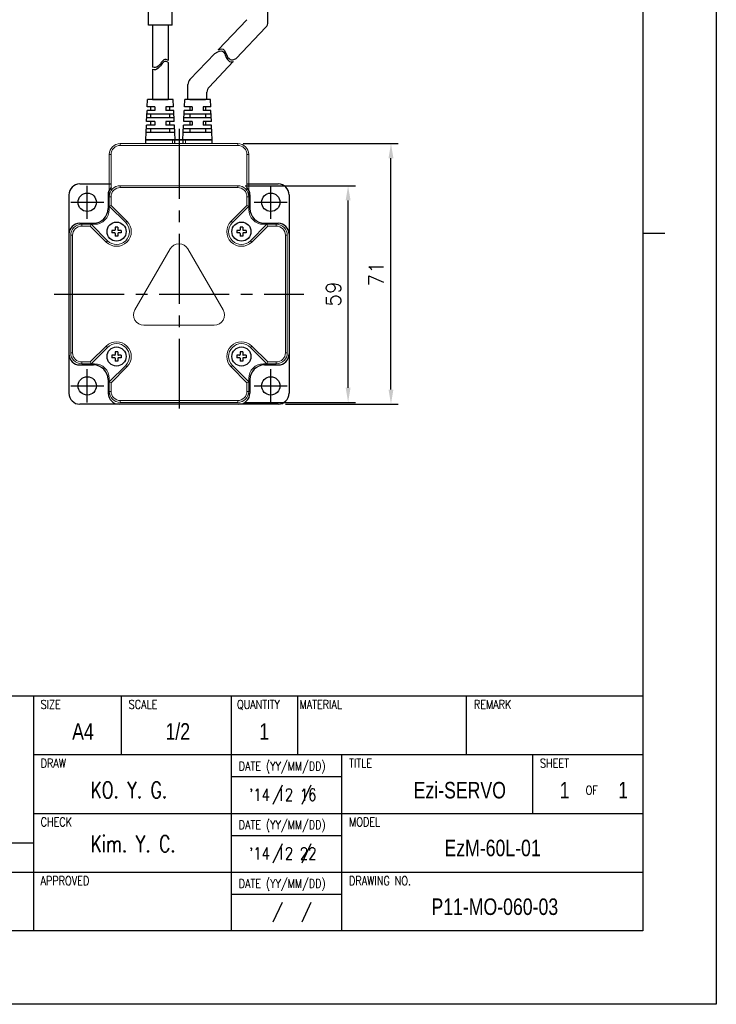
# Model space of a CAD drawing. Header units: millimetres. Extents: x 0 to 594, y 0 to 420.
# Tile 3 of 4: x 404 to 594, y 0 to 268. Entities that reach past the tile are written whole.
import ezdxf

# ---------------------------------------------------------------- set-up
doc = ezdxf.new("R2010")
doc.units = ezdxf.units.MM
doc.header["$PDSIZE"] = -1
doc.linetypes.add('CENTER2', pattern=[28.575, 19.05, -3.175, 3.175, -3.175])
doc.layers.add('DIM', color=3, linetype='Continuous')
doc.layers.add('SHEET', color=1, linetype='Continuous')
doc.styles.add('SHB', font='romans.shx', dxfattribs={"width": 0.75, "bigfont": 'whgtxt.shx'})
doc.styles.add('SHEET1', font='ROMANS.SHX', dxfattribs={"width": 0.8, "height": 3})
doc.styles.add('SHEET2', font='txt', dxfattribs={"width": 0.8, "height": 3})
doc.styles.get("Standard").update_dxf_attribs({"font": 'txt.shx', "bigfont": 'whgtxt.shx'})
doc.dimstyles.new('ISO-25', dxfattribs={"dimtxt": 2.5, "dimasz": 2.5, "dimexe": 1.25, "dimexo": 0.625, "dimtad": 1, "dimtxsty": 'Standard', "dimcen": 2.5, "dimadec": 0, "dimazin": 0, "dimtfac": 1, "dimtmove": 0, "dimatfit": 3, "dimfxl": 0, "dimarcsym": 0})

# ---------------------------------------------------------------- blocks, each defined once
blk = doc.blocks.new('*D18')
at = {"color": 8, "lineweight": -2}
for p, q in [((465.67, 222.94), (495.72, 222.94)), ((493.72, 167.94), (493.72, 218.94)), ((465.67, 163.94), (495.72, 163.94))]:
    blk.add_line(p, q, dxfattribs=at)
at = {"color": 8}
for points in [[(493.06, 218.94), (494.39, 218.94), (493.72, 222.94)], [(493.06, 167.94), (494.39, 167.94), (493.72, 163.94)]]:
    blk.add_solid(points, dxfattribs=at)
at = {"layer": 'Defpoints', "color": 0}
for p in [(463.67, 222.94), (493.72, 222.94), (463.67, 163.94)]:
    blk.add_point(p, dxfattribs=at)
at = {"color": 3, "insert": (489.72, 193.44), "char_height": 4, "attachment_point": 5, "rotation": 90}
blk.add_mtext('\\A1;59', dxfattribs=at)
blk = doc.blocks.new('*D19')
at = {"color": 8, "lineweight": -2}
for p, q in [((465.18, 234.44), (507.4, 234.44)), ((505.4, 167.44), (505.4, 230.44)), ((476.67, 163.44), (507.4, 163.44))]:
    blk.add_line(p, q, dxfattribs=at)
at = {"color": 8}
for points in [[(504.73, 230.44), (506.07, 230.44), (505.4, 234.44)], [(504.73, 167.44), (506.07, 167.44), (505.4, 163.44)]]:
    blk.add_solid(points, dxfattribs=at)
at = {"layer": 'Defpoints', "color": 0}
for p in [(463.18, 234.44), (505.4, 234.44), (474.67, 163.44)]:
    blk.add_point(p, dxfattribs=at)
at = {"color": 3, "insert": (501.4, 198.94), "char_height": 4, "attachment_point": 5, "rotation": 90}
blk.add_mtext('\\A1;71', dxfattribs=at)

msp = doc.modelspace()

# ---------------------------------------------------------------- linework, layer by layer
for p, q in [((471.8792, 267.4647), (471.8792, 278.1768)), ((440.4577, 266.6997), (440.4577, 255.2579)), ((444.7577, 266.6997), (444.7577, 257.0737)), ((466.128, 268.1647), (458.3263, 259.9664)), ((471.328, 266.0859), (463.2598, 257.6075)), ((457.3959, 258.9887), (450.6421, 251.8915)), ((444.7577, 256.4992), (444.7577, 246.4391)), ((462.449, 256.7555), (455.8421, 249.8127)), ((440.4577, 254.6834), (440.4577, 246.4391)), ((450.0909, 246.4391), (450.0909, 250.5128)), ((455.2909, 246.4391), (455.2909, 248.434)), ((439.0168, 244.4391), (439.1077, 246.4391)), ((441.1077, 244.4391), (439.0168, 244.4391)), ((441.1077, 244.4391), (439.0168, 244.4391)), ((446.1077, 246.4391), (439.1077, 246.4391)), ((440.0077, 243.4391), (440.0077, 244.4391)), ((444.7577, 246.4391), (440.4577, 246.4391)), ((441.1077, 244.4391), (441.1077, 243.4391)), ((442.5639, 246.4391), (444.7577, 246.4391)), ((446.1986, 244.4391), (444.1077, 244.4391)), ((444.1077, 244.4391), (444.1077, 243.4391)), ((445.2077, 243.4391), (445.2077, 244.4391)), ((446.1986, 244.4391), (446.1077, 246.4391)), ((449.1438, 244.4391), (449.2347, 246.4391)), ((451.2347, 244.4391), (449.1438, 244.4391)), ((451.2347, 244.4391), (449.1438, 244.4391)), ((456.2347, 246.4391), (449.2347, 246.4391)), ((455.2909, 246.4391), (450.0027, 246.4391)), ((454.8847, 246.4391), (450.5847, 246.4391)), ((450.5847, 244.4391), (450.5847, 243.4391)), ((451.2347, 244.4391), (451.2347, 243.4391)), ((452.6909, 246.4391), (454.8847, 246.4391)), ((456.3256, 244.4391), (454.2347, 244.4391)), ((454.2347, 244.4391), (454.2347, 243.4391)), ((454.8847, 244.4391), (454.8847, 243.4391)), ((456.3256, 244.4391), (456.2347, 246.4391)), ((438.835, 240.4391), (438.9713, 243.4391)), ((446.335, 241.4391), (438.8804, 241.4391)), ((446.2895, 242.4391), (438.9259, 242.4391)), ((441.1077, 243.4391), (438.9713, 243.4391)), ((441.1077, 243.4391), (438.9713, 243.4391)), ((440.0077, 241.4391), (440.0077, 242.4391)), ((446.244, 243.4391), (444.1077, 243.4391)), ((445.2077, 241.4391), (445.2077, 242.4391)), ((446.3804, 240.4391), (446.244, 243.4391)), ((448.962, 240.4391), (449.0983, 243.4391)), ((456.462, 241.4391), (449.0074, 241.4391)), ((456.4165, 242.4391), (449.0529, 242.4391)), ((451.2347, 243.4391), (449.0983, 243.4391)), ((451.2347, 243.4391), (449.0983, 243.4391)), ((450.5847, 242.4391), (450.5847, 241.4391)), ((456.3711, 243.4391), (454.2347, 243.4391)), ((454.8847, 242.4391), (454.8847, 241.4391)), ((456.5074, 240.4391), (456.3711, 243.4391)), ((438.6077, 235.4391), (438.7895, 239.4391)), ((441.1077, 239.4391), (438.7895, 239.4391)), ((441.1077, 240.4391), (438.835, 240.4391)), ((440.0077, 239.4391), (440.0077, 240.4391)), ((441.1077, 240.4391), (441.1077, 239.4391)), ((446.3804, 240.4391), (444.1077, 240.4391)), ((444.1077, 240.4391), (444.1077, 239.4391)), ((446.4259, 239.4391), (444.1077, 239.4391)), ((445.2077, 239.4391), (445.2077, 240.4391)), ((446.6077, 235.4391), (446.4259, 239.4391)), ((448.7347, 235.4391), (448.9165, 239.4391)), ((451.2347, 239.4391), (448.9165, 239.4391)), ((451.2347, 240.4391), (448.962, 240.4391)), ((450.5847, 240.4391), (450.5847, 239.4391)), ((451.2347, 240.4391), (451.2347, 239.4391)), ((456.5074, 240.4391), (454.2347, 240.4391)), ((454.2347, 240.4391), (454.2347, 239.4391)), ((456.5529, 239.4391), (454.2347, 239.4391)), ((454.8847, 240.4391), (454.8847, 239.4391)), ((456.7347, 235.4391), (456.5529, 239.4391)), ((446.5168, 237.4391), (438.6986, 237.4391)), ((446.4713, 238.4391), (438.744, 238.4391)), ((440.0077, 237.4391), (440.0077, 238.4391)), ((445.2077, 237.4391), (445.2077, 238.4391)), ((456.6438, 237.4391), (448.8256, 237.4391)), ((456.5983, 238.4391), (448.8711, 238.4391)), ((450.5847, 238.4391), (450.5847, 237.4391)), ((454.8847, 238.4391), (454.8847, 237.4391)), ((420.6712, 223.4391), (429.1751, 223.4391)), ((466.1751, 223.4391), (474.6712, 223.4391)), ((417.6712, 220.4391), (417.6712, 166.4391)), ((477.6712, 220.4391), (477.6712, 166.4391)), ((474.6712, 163.4391), (420.6712, 163.4391))]:
    msp.add_line(p, q)
at = {"color": 0}
for p, q in [((439.3878, 266.6997), (439.3878, 271.1095)), ((445.8275, 266.6997), (445.8275, 271.1109)), ((445.8275, 266.6997), (439.3878, 266.6997)), ((458.3464, 259.9875), (458.8715, 260.1823)), ((458.8715, 260.1823), (459.3128, 260.2481)), ((459.3128, 260.2481), (459.6912, 260.1702)), ((459.6912, 260.1702), (459.9205, 259.9954)), ((457.3959, 258.9887), (458.2581, 259.455)), ((458.2581, 259.455), (458.7228, 259.6274)), ((458.3263, 259.9664), (458.4068, 260.0099)), ((458.7228, 259.6274), (459.1641, 259.6932)), ((459.1641, 259.6932), (459.5425, 259.6153)), ((459.5425, 259.6153), (459.7718, 259.4405)), ((459.7718, 259.4405), (459.9569, 259.1816)), ((459.9205, 259.9954), (460.1055, 259.7365)), ((459.9569, 259.1816), (460.1143, 258.8624)), ((460.1055, 259.7365), (460.263, 259.4173)), ((460.1143, 258.8624), (460.2611, 258.5064)), ((460.2611, 258.5064), (460.415, 258.1368)), ((460.263, 259.4173), (460.4098, 259.0613)), ((460.4098, 259.0613), (460.5637, 258.6917)), ((460.415, 258.1368), (460.6227, 257.7145)), ((460.5637, 258.6917), (460.7713, 258.2694)), ((460.6227, 257.7145), (460.8643, 257.3312)), ((460.7713, 258.2694), (461.013, 257.8861)), ((461.013, 257.8861), (461.2888, 257.567)), ((461.2888, 257.567), (461.6003, 257.337)), ((462.6166, 257.3154), (463.2598, 257.6075)), ((440.5743, 255.1914), (440.4577, 255.2579)), ((440.8899, 255.1017), (440.5743, 255.1914)), ((441.256, 255.1234), (440.8899, 255.1017)), ((441.6164, 255.265), (441.256, 255.1234)), ((441.9654, 255.5018), (441.6164, 255.265)), ((441.9654, 254.9273), (441.6164, 254.6905)), ((442.298, 255.8095), (441.9654, 255.5018)), ((442.298, 255.2351), (441.9654, 254.9273)), ((442.6079, 256.1637), (442.298, 255.8095)), ((442.6079, 255.5892), (442.298, 255.2351)), ((442.8522, 256.4809), (442.6079, 256.1637)), ((442.8522, 255.9064), (442.6079, 255.5892)), ((443.0862, 256.7868), (442.8522, 256.4809)), ((443.0862, 256.2123), (442.8522, 255.9064)), ((443.3208, 257.0544), (443.0862, 256.7868)), ((443.3208, 256.4799), (443.0862, 256.2123)), ((443.5666, 257.2565), (443.3208, 257.0544)), ((443.5666, 256.682), (443.3208, 256.4799)), ((443.8333, 257.366), (443.5666, 257.2565)), ((443.8333, 256.7915), (443.5666, 256.682)), ((444.219, 257.3433), (443.8333, 257.366)), ((444.219, 256.7688), (443.8333, 256.7915)), ((444.6282, 257.1655), (444.219, 257.3433)), ((444.6282, 256.591), (444.219, 256.7688)), ((444.7577, 257.0737), (444.6282, 257.1655)), ((444.7577, 256.4992), (444.6282, 256.591)), ((460.8643, 257.3312), (461.1401, 257.0121)), ((461.1401, 257.0121), (461.4516, 256.7821)), ((461.4516, 256.7821), (461.7996, 256.6663)), ((461.6003, 257.337), (461.9483, 257.2212)), ((461.7996, 256.6663), (462.1277, 256.6714)), ((461.9483, 257.2212), (462.2763, 257.2263)), ((462.1277, 256.6714), (462.4679, 256.7605)), ((462.2763, 257.2263), (462.6166, 257.3154)), ((440.5743, 254.617), (440.4577, 254.6834)), ((440.8899, 254.5272), (440.5743, 254.617)), ((441.256, 254.549), (440.8899, 254.5272)), ((441.6164, 254.6905), (441.256, 254.549))]:
    msp.add_line(p, q, dxfattribs=at)
at = {"lineweight": 35}
for p, q in [((440.4577, 246.4391), (442.5639, 246.4391)), ((450.5847, 246.4391), (452.6909, 246.4391)), ((438.6712, 235.4391), (446.5442, 235.4391)), ((438.6712, 235.4391), (446.5442, 235.4391)), ((448.7982, 235.4391), (446.5442, 235.4391)), ((448.7982, 235.4391), (456.6712, 235.4391)), ((448.7982, 235.4391), (456.6712, 235.4391))]:
    msp.add_line(p, q, dxfattribs=at)
at = {"color": 1, "linetype": 'CENTER2'}
for p, q in [((447.6712, 238.4391), (447.6712, 159.4391)), ((422.6712, 213.9391), (422.6712, 222.9391)), ((472.6712, 213.9391), (472.6712, 222.9391)), ((418.1712, 218.4391), (427.1712, 218.4391)), ((468.1712, 218.4391), (477.1712, 218.4391)), ((413.6712, 193.4391), (481.6712, 193.4391)), ((422.6712, 163.9391), (422.6712, 172.9391)), ((472.6712, 163.9391), (472.6712, 172.9391)), ((418.1712, 168.4391), (427.1712, 168.4391)), ((468.1712, 168.4391), (477.1712, 168.4391))]:
    msp.add_line(p, q, dxfattribs=at)
at = {"color": 7, "linetype": 'Continuous', "lineweight": 15}
for p, q in [((431.6712, 234.4391), (463.6712, 234.4391)), ((431.6712, 234.4391), (431.6712, 233.9391)), ((463.6712, 233.9391), (431.6712, 233.9391)), ((438.6712, 235.4391), (438.6712, 234.4391)), ((445.8795, 235.4391), (438.6712, 235.4391)), ((445.8795, 235.4391), (445.8795, 234.4391)), ((445.8795, 235.4391), (449.4628, 235.4391)), ((449.4628, 235.4391), (449.4628, 234.4391)), ((449.4628, 235.4391), (456.6712, 235.4391)), ((456.6712, 235.4391), (456.6712, 234.4391)), ((463.6712, 234.4391), (463.6712, 233.9391)), ((428.6712, 231.4391), (429.1712, 231.4391)), ((428.6712, 219.9391), (428.6712, 231.4391)), ((429.1712, 231.4391), (429.1712, 221.5974)), ((466.6712, 231.4391), (466.1712, 231.4391)), ((466.1712, 221.5974), (466.1712, 231.4391)), ((466.6712, 231.4391), (466.6712, 219.9391)), ((431.6712, 222.9391), (463.6712, 222.9391)), ((431.6712, 222.9391), (431.6712, 222.4391)), ((463.6712, 222.9391), (463.6712, 222.4391)), ((428.6712, 219.9391), (429.1712, 219.9391)), ((428.6712, 217.3889), (428.6712, 219.9391)), ((429.1712, 219.9391), (429.1712, 217.596)), ((463.6712, 222.4391), (431.6712, 222.4391)), ((466.1712, 217.596), (466.1712, 219.9391)), ((466.6712, 219.9391), (466.1712, 219.9391)), ((466.6712, 219.9391), (466.6712, 217.3889)), ((428.6712, 217.3889), (429.1712, 217.596)), ((433.1461, 212.914), (428.6712, 217.3889)), ((428.6712, 217.3889), (428.6712, 216.4391)), ((429.1712, 217.596), (433.4996, 213.2675)), ((461.8428, 213.2675), (466.1712, 217.596)), ((466.6712, 217.3889), (462.1963, 212.914)), ((466.6712, 217.3889), (466.1712, 217.596)), ((466.6712, 216.4391), (466.6712, 217.3889)), ((421.1712, 212.4391), (423.7214, 212.4391)), ((421.1712, 212.4391), (421.1712, 211.9391)), ((423.5143, 211.9391), (421.1712, 211.9391)), ((423.7214, 212.4391), (423.5143, 211.9391)), ((427.8428, 207.6107), (423.5143, 211.9391)), ((423.7214, 212.4391), (428.1963, 207.9642)), ((424.6712, 212.4391), (423.7214, 212.4391)), ((433.1461, 212.914), (433.4996, 213.2675)), ((461.8428, 213.2675), (462.1963, 212.914)), ((467.1461, 207.9642), (471.6209, 212.4391)), ((471.828, 211.9391), (467.4996, 207.6107)), ((471.6209, 212.4391), (470.6712, 212.4391)), ((471.828, 211.9391), (471.6209, 212.4391)), ((471.6209, 212.4391), (474.1712, 212.4391)), ((474.1712, 211.9391), (471.828, 211.9391)), ((474.1712, 211.9391), (474.1712, 212.4391)), ((418.1712, 209.4391), (418.6712, 209.4391)), ((418.1712, 177.4391), (418.1712, 209.4391)), ((418.6712, 209.4391), (418.6712, 177.4391)), ((476.6712, 177.4391), (476.6712, 209.4391)), ((476.6712, 209.4391), (477.1712, 209.4391)), ((477.1712, 209.4391), (477.1712, 177.4391)), ((428.1963, 207.9642), (427.8428, 207.6107)), ((467.4996, 207.6107), (467.1461, 207.9642)), ((445.2463, 205.7391), (435.6623, 189.1391)), ((459.6801, 189.1391), (450.0961, 205.7391)), ((438.0872, 184.9391), (457.2552, 184.9391)), ((418.1712, 177.4391), (418.6712, 177.4391)), ((423.5143, 174.9391), (427.8428, 179.2675)), ((428.1963, 178.914), (423.7214, 174.4391)), ((428.1963, 178.914), (427.8428, 179.2675)), ((467.4996, 179.2675), (467.1461, 178.914)), ((471.6209, 174.4391), (467.1461, 178.914)), ((467.4996, 179.2675), (471.828, 174.9391)), ((476.6712, 177.4391), (477.1712, 177.4391)), ((421.1712, 174.9391), (423.5143, 174.9391)), ((421.1712, 174.4391), (421.1712, 174.9391)), ((423.7214, 174.4391), (421.1712, 174.4391)), ((423.7214, 174.4391), (423.5143, 174.9391)), ((423.7214, 174.4391), (424.6712, 174.4391)), ((470.6712, 174.4391), (471.6209, 174.4391)), ((471.828, 174.9391), (471.6209, 174.4391)), ((474.1712, 174.4391), (471.6209, 174.4391)), ((471.828, 174.9391), (474.1712, 174.9391)), ((474.1712, 174.9391), (474.1712, 174.4391)), ((428.6712, 169.4894), (433.1461, 173.9642)), ((433.4996, 173.6107), (429.1712, 169.2823)), ((433.1461, 173.9642), (433.4996, 173.6107)), ((461.8428, 173.6107), (462.1963, 173.9642)), ((466.1712, 169.2823), (461.8428, 173.6107)), ((462.1963, 173.9642), (466.6712, 169.4894)), ((428.6712, 170.4391), (428.6712, 169.4894)), ((429.1712, 169.2823), (428.6712, 169.4894)), ((428.6712, 166.9391), (428.6712, 169.4894)), ((429.1712, 169.2823), (429.1712, 166.9391)), ((466.1712, 169.2823), (466.6712, 169.4894)), ((466.1712, 166.9391), (466.1712, 169.2823)), ((466.6712, 169.4894), (466.6712, 170.4391)), ((466.6712, 169.4894), (466.6712, 166.9391)), ((429.1712, 166.9391), (428.6712, 166.9391)), ((466.1712, 166.9391), (466.6712, 166.9391)), ((431.6712, 164.4391), (463.6712, 164.4391)), ((431.6712, 164.4391), (431.6712, 163.9391)), ((463.6712, 163.9391), (431.6712, 163.9391)), ((463.6712, 164.4391), (463.6712, 163.9391))]:
    msp.add_line(p, q, dxfattribs=at)
at = {"lineweight": 25}
for p, q in [((438.6751, 234.4391), (438.6751, 235.4391)), ((438.6751, 235.4391), (446.548, 235.4391)), ((448.8021, 235.4391), (446.548, 235.4391)), ((446.548, 234.4391), (446.548, 235.4391)), ((448.8021, 235.4391), (456.6751, 235.4391)), ((448.8021, 234.4391), (448.8021, 235.4391)), ((456.6751, 234.4391), (456.6751, 235.4391))]:
    msp.add_line(p, q, dxfattribs=at)
at = {"ltscale": 0.3}
for p, q in [((428.3712, 220.4391), (428.3712, 216.7391)), ((466.9712, 220.4391), (466.9712, 216.7391)), ((420.6712, 212.7391), (424.3712, 212.7391)), ((470.9712, 212.7391), (474.6712, 212.7391)), ((420.6712, 174.1391), (424.3712, 174.1391)), ((470.9712, 174.1391), (474.6712, 174.1391)), ((428.3712, 170.1391), (428.3712, 166.4391)), ((466.9712, 170.1391), (466.9712, 166.4391))]:
    msp.add_line(p, q, dxfattribs=at)
at = {"linetype": 'Continuous'}
for p, q in [((429.4212, 210.7891), (429.4212, 210.0891)), ((430.1712, 210.7891), (429.4212, 210.7891)), ((430.1712, 210.0891), (429.4212, 210.0891)), ((431.0212, 211.6891), (430.3212, 211.6891)), ((430.3212, 211.6891), (430.3212, 210.9391)), ((430.3212, 209.9391), (430.3212, 209.1891)), ((431.0212, 209.1891), (430.3212, 209.1891)), ((431.0212, 211.6891), (431.0212, 210.9391)), ((431.0212, 209.9391), (431.0212, 209.1891)), ((431.9212, 210.7891), (431.1712, 210.7891)), ((431.9212, 210.0891), (431.1712, 210.0891)), ((431.9212, 210.7891), (431.9212, 210.0891)), ((463.4212, 210.7891), (463.4212, 210.0891)), ((464.1712, 210.7891), (463.4212, 210.7891)), ((464.1712, 210.0891), (463.4212, 210.0891)), ((465.0212, 211.6891), (464.3212, 211.6891)), ((464.3212, 211.6891), (464.3212, 210.9391)), ((464.3212, 209.9391), (464.3212, 209.1891)), ((465.0212, 209.1891), (464.3212, 209.1891)), ((465.0212, 211.6891), (465.0212, 210.9391)), ((465.0212, 209.9391), (465.0212, 209.1891)), ((465.9212, 210.7891), (465.1712, 210.7891)), ((465.9212, 210.0891), (465.1712, 210.0891)), ((465.9212, 210.7891), (465.9212, 210.0891)), ((431.0212, 177.6891), (430.3212, 177.6891)), ((430.3212, 177.6891), (430.3212, 176.9391)), ((431.0212, 177.6891), (431.0212, 176.9391)), ((465.0212, 177.6891), (464.3212, 177.6891)), ((464.3212, 177.6891), (464.3212, 176.9391)), ((465.0212, 177.6891), (465.0212, 176.9391)), ((429.4212, 176.7891), (429.4212, 176.0891)), ((430.1712, 176.7891), (429.4212, 176.7891)), ((430.1712, 176.0891), (429.4212, 176.0891)), ((430.3212, 175.9391), (430.3212, 175.1891)), ((431.0212, 175.1891), (430.3212, 175.1891)), ((431.0212, 175.9391), (431.0212, 175.1891)), ((431.9212, 176.7891), (431.1712, 176.7891)), ((431.9212, 176.0891), (431.1712, 176.0891)), ((431.9212, 176.7891), (431.9212, 176.0891)), ((463.4212, 176.7891), (463.4212, 176.0891)), ((464.1712, 176.7891), (463.4212, 176.7891)), ((464.1712, 176.0891), (463.4212, 176.0891)), ((464.3212, 175.9391), (464.3212, 175.1891)), ((465.0212, 175.1891), (464.3212, 175.1891)), ((465.0212, 175.9391), (465.0212, 175.1891)), ((465.9212, 176.7891), (465.1712, 176.7891)), ((465.9212, 176.0891), (465.1712, 176.0891)), ((465.9212, 176.7891), (465.9212, 176.0891))]:
    msp.add_line(p, q, dxfattribs=at)
at = {"color": 4}
msp.add_line((574, 210), (580, 210), dxfattribs=at)
at = {"color": 6}
msp.add_lwpolyline([(0, 420), (594, 420), (594, 0), (0, 0)], close=True, dxfattribs=at)
at = {"color": 4}
msp.add_lwpolyline([(20, 400), (574, 400), (574, 20), (20, 20)], close=True, dxfattribs=at)
for centre, radius in [((422.6712, 218.4391), 2.5), ((472.6712, 218.4391), 2.5), ((430.6712, 210.4391), 2.6), ((464.6712, 210.4391), 2.6), ((430.6712, 176.4391), 2.6), ((464.6712, 176.4391), 2.6), ((422.6712, 168.4391), 2.5), ((472.6712, 168.4391), 2.5)]:
    msp.add_circle(centre, radius)
for centre, start, end in [((469.8792, 267.4647), 316.419966, 360), ((452.0909, 250.5128), 136.419966, 180), ((457.2909, 248.434), 136.419966, 180)]:
    msp.add_arc(centre, 2, start, end)
at = {"color": 7, "linetype": 'Continuous', "lineweight": 15}
for centre, radius, start, end in [((431.6712, 231.4391), 3, 90, 180), ((431.6712, 231.4391), 2.5, 90, 180), ((463.6712, 231.4391), 3, 0, 90), ((463.6712, 231.4391), 2.5, 0, 90), ((431.6712, 219.9391), 3, 90, 180), ((463.6712, 219.9391), 3, 0, 90), ((431.6712, 219.9391), 2.5, 90, 180), ((463.6712, 219.9391), 2.5, 0, 90), ((424.6712, 216.4391), 4, 270, 0), ((470.6712, 216.4391), 4, 180, 270), ((421.1712, 209.4391), 3, 90, 180), ((421.1712, 209.4391), 2.5, 90, 180), ((430.6712, 210.4391), 4, 225, 45), ((430.6712, 210.4391), 3.5, 225, 45), ((464.6712, 210.4391), 4, 135, 315), ((464.6712, 210.4391), 3.5, 135, 315), ((474.1712, 209.4391), 3, 0, 90), ((474.1712, 209.4391), 2.5, 0, 90), ((447.6712, 204.3391), 2.8, 30, 150), ((438.0872, 187.7391), 2.8, 150, 270), ((457.2552, 187.7391), 2.8, 270, 30), ((430.6712, 176.4391), 4, 315, 135), ((430.6712, 176.4391), 3.5, 315, 135), ((464.6712, 176.4391), 4, 45, 225), ((464.6712, 176.4391), 3.5, 45, 225), ((421.1712, 177.4391), 3, 180, 270), ((421.1712, 177.4391), 2.5, 180, 270), ((474.1712, 177.4391), 2.5, 270, 0), ((474.1712, 177.4391), 3, 270, 0), ((424.6712, 170.4391), 4, 0, 90), ((470.6712, 170.4391), 4, 90, 180), ((431.6712, 166.9391), 3, 180, 270), ((431.6712, 166.9391), 2.5, 180, 270), ((463.6712, 166.9391), 2.5, 270, 0), ((463.6712, 166.9391), 3, 270, 0)]:
    msp.add_arc(centre, radius, start, end, dxfattribs=at)
at = {"ltscale": 0.3}
for centre, radius, start, end in [((420.6712, 220.4391), 3, 90, 180), ((474.6712, 220.4391), 3, 0, 90), ((431.3712, 220.4391), 3, 137.058255, 180), ((463.9712, 220.4391), 3, 0, 42.724889), ((424.3712, 216.7391), 4, 270, 0), ((470.9712, 216.7391), 4, 180, 270), ((420.6712, 209.7391), 3, 90, 180), ((474.6712, 209.7391), 3, 0, 90), ((420.6712, 177.1391), 3, 180, 270), ((474.6712, 177.1391), 3, 270, 0), ((424.3712, 170.1391), 4, 0, 90), ((470.9712, 170.1391), 4, 90, 180), ((420.6712, 166.4391), 3, 180, 270), ((431.3712, 166.4391), 3, 180, 270), ((463.9712, 166.4391), 3, 270, 0), ((474.6712, 166.4391), 3, 270, 0)]:
    msp.add_arc(centre, radius, start, end, dxfattribs=at)
at = {"linetype": 'Continuous'}
for centre, start, end in [((430.1712, 210.9391), 269.999999, 0.000009), ((430.1712, 209.9391), 359.999995, 89.999997), ((431.1712, 210.9391), 180, 270.000003), ((431.1712, 209.9391), 89.999997, 180), ((464.1712, 210.9391), 269.999999, 0.000009), ((464.1712, 209.9391), 359.999995, 89.999997), ((465.1712, 210.9391), 180, 270.000003), ((465.1712, 209.9391), 89.999997, 180), ((430.1712, 176.9391), 269.999999, 0.000009), ((430.1712, 175.9391), 359.999995, 89.999997), ((431.1712, 176.9391), 180, 270.000003), ((431.1712, 175.9391), 89.999997, 180), ((464.1712, 176.9391), 269.999999, 0.000009), ((464.1712, 175.9391), 359.999995, 89.999997), ((465.1712, 176.9391), 180, 270.000003), ((465.1712, 175.9391), 89.999997, 180)]:
    msp.add_arc(centre, 0.15, start, end, dxfattribs=at)
at = {"layer": 'SHEET', "color": 7}
for p, q in [((318, 84), (574, 84)), ((408, 84), (408, 20)), ((318, 44), (408, 44))]:
    msp.add_line(p, q, dxfattribs=at)
at = {"layer": 'SHEET'}
for p, q in [((432, 68), (432, 84)), ((462, 20), (462, 84)), ((480, 68), (480, 84)), ((526, 68), (526, 84)), ((408, 68), (574, 68)), ((492, 20), (492, 68)), ((544, 52), (544, 68)), ((462, 62), (492, 62)), ((475.7601, 59.723), (473.2579, 54.4078)), ((483.5984, 59.7148), (481.0961, 54.3996)), ((408, 52), (574, 52)), ((462, 46), (492, 46)), ((475.7601, 43.723), (473.2579, 38.4078)), ((483.5984, 43.7148), (481.0961, 38.3996)), ((318, 36), (574, 36)), ((462, 30), (492, 30)), ((475.7601, 27.723), (473.2579, 22.4078)), ((483.5984, 27.7148), (481.0961, 22.3996))]:
    msp.add_line(p, q, dxfattribs=at)

# ---------------------------------------------------------------- texts
at = {"layer": 'DIM', "color": 3, "style": 'SHB', "width": 0.75}
for s, p in [('KO. Y. G.', (423.6103, 56.1279)), ('Kim. Y. C.', (423.6103, 41.4726))]:
    msp.add_text(s, height=4.5, dxfattribs=at).set_placement(p)
at = {"layer": 'SHEET', "style": 'SHEET1', "width": 0.8}
for s, p in [('SIZE', (409.9793, 80.4604)), ('SCALE', (433.9793, 80.4604)), ('QUANTITY', (463.4591, 80.4604)), ('MATERIAL', (480.4793, 80.4604)), ('REMARK', (527.9793, 80.4604)), ('DRAW', (409.9793, 64.4604)), ('DATE (YY/MM/DD)', (463.9277, 63.6818)), ('TITLE', (493.9793, 64.4604)), ('SHEET', (545.9793, 64.4604)), ('OF', (558.4154, 57.1091)), ('CHECK', (409.9793, 48.4604)), ('DATE (YY/MM/DD)', (463.9277, 47.6818)), ('MODEL', (493.9793, 48.4604)), ('APPROVED', (409.9793, 32.4604)), ('DRAWING NO.', (493.9793, 32.4604)), ('DATE (YY/MM/DD)', (463.9277, 31.6818))]:
    msp.add_text(s, height=2.4, dxfattribs=at).set_placement(p)
at = {"layer": 'SHEET', "color": 7, "style": 'SHEET2', "width": 0.8}
for s, p in [('A4', (418.5726, 72.0681)), ('1/2', (443.9918, 72.0681)), ('1', (469.5531, 72.0681)), ('Ezi-SERVO', (511.5676, 56.0681)), ('1', (551.3623, 56.0681)), ('1', (567.2783, 56.0681)), ('EzM-60L-01', (519.9548, 40.3335)), ('P11-MO-060-03', (516.4126, 24.3335))]:
    msp.add_text(s, height=4.5, dxfattribs=at).set_placement(p)
at = {"layer": 'SHEET', "color": 3, "style": 'SHEET1', "width": 0.8}
for s, p in [("'14 12 16", (466.7638, 55.4207)), ("'14 12 22", (466.7638, 39.4207))]:
    msp.add_text(s, height=3.3, dxfattribs=at).set_placement(p)

# ---------------------------------------------------------------- dimensions: what is measured, and where the dimension line sits
for base, p1, p2, picture, middle in [((505.3993, 234.4391), (474.6712, 163.4391), (463.1751, 234.4391), '*D19', (501.3993, 198.9391)), ((493.7236, 222.9391), (463.6712, 163.9391), (463.6712, 222.9391), '*D18', (489.7236, 193.4391))]:
    dim = msp.add_linear_dim(base=base, p1=p1, p2=p2, angle=90, dimstyle='ISO-25', override={"dimscale": 2, "dimtxt": 2, "dimasz": 2, "dimexe": 1, "dimexo": 1, "dimgap": 1, "dimdec": 3, "dimzin": 9, "dimdsep": 46, "dimcen": 0, "dimclrd": 8, "dimclre": 8, "dimclrt": 3, "dimadec": 3, "dimazin": 2, "dimtol": 0, "dimlim": 0, "dimtp": 1, "dimtm": 1, "dimtdec": 3, "dimfxl": 0.6, "dimtolj": 1, "dimtzin": 9, "dimarcsym": 1})
    dim.commit()
    dim.dimension.update_dxf_attribs({"geometry": picture, "text_midpoint": middle})

doc.saveas('drawing.dxf')
